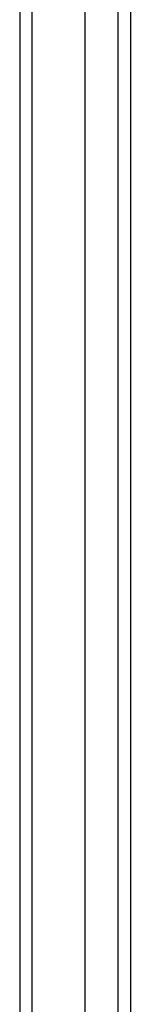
# Model space of a CAD drawing. Header units: inches. Extents: x 18 to 229, y 20 to 132.
# Tile 35 of 115: x 98.847 to 99.713, y 84.212 to 91.905. Entities that reach past the tile are written whole.
import ezdxf

# ---------------------------------------------------------------- set-up
doc = ezdxf.new("R2010")
doc.units = ezdxf.units.IN
doc.header["$MEASUREMENT"] = 0
doc.layers.add('Visible Edges(ANSI)', color=7, linetype='Continuous', lineweight=25)
doc.layers.add('Visible Tangent Edges(ANSI)', color=7, linetype='Continuous', lineweight=25)

msp = doc.modelspace()

# ---------------------------------------------------------------- linework, layer by layer
at = {"layer": 'Visible Edges(ANSI)'}
for p, q in [((98.8468, 107.1939), (98.8468, 47.3919)), ((99.3586, 48.0016), (99.3586, 106.5843)), ((99.7129, 106.3958), (99.7129, 48.1901))]:
    msp.add_line(p, q, dxfattribs=at)
at = {"layer": 'Visible Tangent Edges(ANSI)'}
for p, q in [((98.9458, 47.3919), (98.9458, 107.1939)), ((99.6139, 106.5258), (99.6139, 48.0601))]:
    msp.add_line(p, q, dxfattribs=at)

doc.saveas('drawing.dxf')
